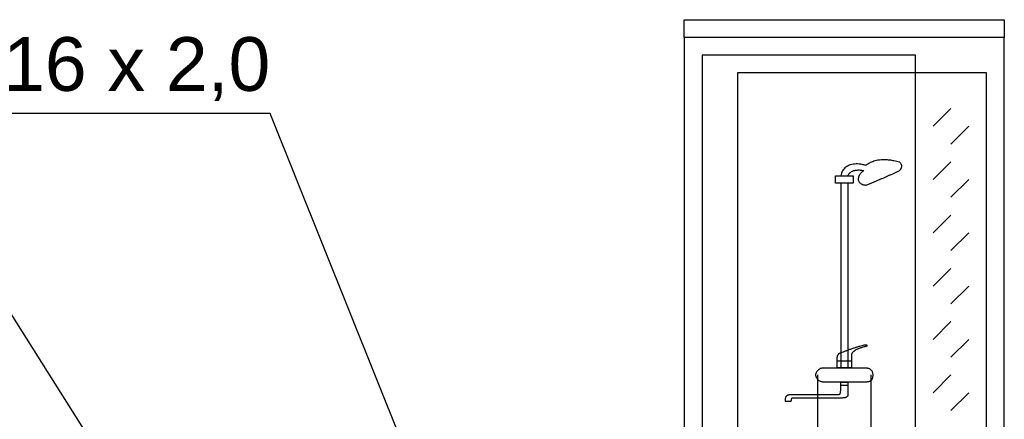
# Model space of a CAD drawing. Header units: inches. Extents: x -150.1 to -108.1, y -15.9 to 13.8.
# Tile 21 of 25: x -121.4 to -118.7, y -0.2 to 0.9. Entities that reach past the tile are written whole.
import ezdxf
from ezdxf.lldxf.tags import DXFTag

# ---------------------------------------------------------------- set-up
doc = ezdxf.new("R2010")
doc.units = ezdxf.units.IN
doc.header["$MEASUREMENT"] = 0
for name, color, linetype in [('IS_Ciepła_woda', 4, 'DASHWAVE'), ('IS_Odbiorniki', 2, 'SOLID'), ('IS_Opisy_działek_Wodociag', 2, 'SOLID'), ('IS_Text_Armatury_Wodociag', 2, 'Continuous'), ('IS_Zimna_woda', 4, 'SOLID')]:
    doc.layers.add(name, color=color, linetype=linetype)
tags = doc.linetypes.add('DASHWAVE', pattern='A,10,-5,-20,[138,IS_LineDef.shx,S=2,R=0,X=-20,Y=0],-5', length=40).pattern_tags.tags
tags[16:17] = [DXFTag(74, 4), DXFTag(75, 0), DXFTag(340, '0'), DXFTag(46, 0.0), DXFTag(50, 0.0), DXFTag(44, 0.0), DXFTag(45, 0.0)]
tags[6:7] = [DXFTag(74, 4), DXFTag(75, 0), DXFTag(340, '0'), DXFTag(46, 0.0), DXFTag(50, 0.0), DXFTag(44, 0.0), DXFTag(45, 0.0)]
tags[4:5] = [DXFTag(74, 4), DXFTag(75, 0), DXFTag(340, '0'), DXFTag(46, 0.0), DXFTag(50, 0.0), DXFTag(44, 0.0), DXFTag(45, 0.0)]
tags = doc.linetypes.add('SOLID', pattern=[10, 10, 0]).pattern_tags.tags
tags[6:7] = [DXFTag(74, 4), DXFTag(75, 0), DXFTag(340, '0'), DXFTag(46, 0.0), DXFTag(50, 0.0), DXFTag(44, 0.0), DXFTag(45, 0.0)]
tags[4:5] = [DXFTag(74, 4), DXFTag(75, 0), DXFTag(340, '0'), DXFTag(46, 0.0), DXFTag(50, 0.0), DXFTag(44, 0.0), DXFTag(45, 0.0)]

msp = doc.modelspace()

# ---------------------------------------------------------------- linework, layer by layer
at = {"layer": 'IS_Ciepła_woda', "ltscale": 0.01}
msp.add_line((-119.175, -0.1096), (-119.175, -1.1547), dxfattribs=at)
at = {"layer": 'IS_Odbiorniki', "ltscale": 0.01}
for p, q in [((-119.55, 0.8904), (-118.65, 0.8904)), ((-119.55, 0.8404), (-119.55, 0.8904)), ((-119.55, 0.8904), (-119.55, 0.8904)), ((-118.65, 0.8904), (-118.65, 0.8404)), ((-118.65, 0.8404), (-119.55, 0.8404)), ((-119.55, 0.8404), (-119.55, -0.9096)), ((-118.65, -0.9096), (-118.65, 0.8404)), ((-119.5, 0.7904), (-119.5, -0.8596)), ((-118.9, 0.7904), (-119.5, 0.7904)), ((-119.5, 0.7904), (-119.5, 0.7904)), ((-118.9, -0.8596), (-118.9, 0.7904)), ((-119.4, 0.7404), (-119.4, -0.8096)), ((-118.7, 0.7404), (-119.4, 0.7404)), ((-119.4, 0.7404), (-119.4, 0.7404)), ((-118.7, -0.8096), (-118.7, 0.7404)), ((-118.8, 0.6404), (-118.85, 0.5904)), ((-118.75, 0.5904), (-118.8, 0.5404)), ((-118.8, 0.4904), (-118.85, 0.4404)), ((-119.125, 0.4304), (-119.125, 0.4504)), ((-119.125, 0.4504), (-119.075, 0.4504)), ((-119.075, 0.4504), (-119.075, 0.4304)), ((-119.075, 0.4304), (-119.125, 0.4304)), ((-119.11, 0.4304), (-119.11, -0.0896)), ((-119.09, 0.4304), (-119.09, -0.0896)), ((-119.075, 0.4304), (-119.075, 0.4304)), ((-118.75, 0.4404), (-118.8, 0.3904)), ((-118.8, 0.3404), (-118.85, 0.2904)), ((-118.75, 0.2904), (-118.8, 0.2404)), ((-118.8, 0.1904), (-118.85, 0.1404)), ((-118.75, 0.1404), (-118.8, 0.0904)), ((-118.8, 0.0404), (-118.85, -0.0096)), ((-118.75, -0.0096), (-118.8, -0.0596)), ((-119.12, -0.0896), (-119.12, -0.0696)), ((-119.12, -0.0696), (-119.08, -0.0696)), ((-119.08, -0.0696), (-119.08, -0.0896)), ((-119.08, -0.0896), (-119.12, -0.0896)), ((-119.12, -0.0896), (-119.12, -0.0896)), ((-118.8, -0.1096), (-118.85, -0.1596)), ((-119.11, -0.1396), (-119.11, -0.1296)), ((-119.11, -0.1296), (-119.09, -0.1296)), ((-119.09, -0.1296), (-119.09, -0.1396)), ((-119.09, -0.1296), (-119.09, -0.1296)), ((-119.09, -0.1396), (-119.11, -0.1396)), ((-118.75, -0.1596), (-118.8, -0.2096))]:
    msp.add_line(p, q, dxfattribs=at)
for points, knots in [([(-119.04, 0.4804), (-119.0431, 0.4813), (-119.0492, 0.4827), (-119.0583, 0.484), (-119.067, 0.4843), (-119.0751, 0.4836), (-119.0827, 0.4818), (-119.0896, 0.4791), (-119.0957, 0.4754), (-119.101, 0.4706), (-119.1052, 0.4648), (-119.1084, 0.458), (-119.1096, 0.453), (-119.11, 0.4504)], [0, 0, 0, 0, 0.00966751, 0.01882022, 0.02746389, 0.0356196, 0.04333059, 0.05067051, 0.05775135, 0.06472828, 0.0717971, 0.07918182, 0.08711584, 0.08711584, 0.08711584, 0.08711584]), ([(-119.04, 0.4804), (-119.0386, 0.4813), (-119.0357, 0.4833), (-119.031, 0.4862), (-119.0258, 0.4891), (-119.0198, 0.4918), (-119.013, 0.494), (-119.005, 0.4957), (-118.9959, 0.4967), (-118.9854, 0.4968), (-118.9734, 0.4959), (-118.9597, 0.4938), (-118.9501, 0.4917), (-118.945, 0.4904)], [0, 0, 0, 0, 0.00509587, 0.01058142, 0.01651911, 0.02300444, 0.03017368, 0.03820276, 0.04729988, 0.0576953, 0.06963174, 0.08335723, 0.09912061, 0.09912061, 0.09912061, 0.09912061]), ([(-118.945, 0.4904), (-118.9442, 0.4895), (-118.9427, 0.4878), (-118.9409, 0.4851), (-118.9398, 0.4824), (-118.9393, 0.4798), (-118.9392, 0.4772), (-118.9396, 0.4748), (-118.9402, 0.4726), (-118.9412, 0.4705), (-118.9423, 0.4686), (-118.9436, 0.4669), (-118.9446, 0.4659), (-118.945, 0.4654)], [0, 0, 0, 0, 0.00360812, 0.00679449, 0.00966229, 0.01230649, 0.01480553, 0.01721479, 0.01956438, 0.02186098, 0.024092, 0.02623025, 0.02823791, 0.02823791, 0.02823791, 0.02823791]), ([(-119.11, 0.4504), (-119.1095, 0.4504), (-119.1085, 0.4504), (-119.1068, 0.4504), (-119.105, 0.4504), (-119.1031, 0.4504), (-119.101, 0.4504), (-119.099, 0.4504), (-119.097, 0.4504), (-119.0951, 0.4504), (-119.0932, 0.4504), (-119.0916, 0.4504), (-119.0905, 0.4504), (-119.09, 0.4504)], [0, 0, 0, 0, 0.00148009, 0.00316304, 0.00500376, 0.00695718, 0.00897821, 0.01102179, 0.01304282, 0.01499624, 0.01683696, 0.01851991, 0.02, 0.02, 0.02, 0.02]), ([(-119.09, 0.4504), (-119.0896, 0.4517), (-119.0884, 0.4543), (-119.086, 0.4577), (-119.0829, 0.4605), (-119.0794, 0.4629), (-119.0753, 0.4648), (-119.0708, 0.4661), (-119.0661, 0.467), (-119.061, 0.4673), (-119.0558, 0.4672), (-119.0504, 0.4666), (-119.0468, 0.4658), (-119.045, 0.4654)], [0, 0, 0, 0, 0.00421207, 0.00833097, 0.0124763, 0.01673658, 0.0211688, 0.02580298, 0.03064841, 0.03569968, 0.04094157, 0.04635284, 0.05190928, 0.05190928, 0.05190928, 0.05190928]), ([(-119.06, 0.4404), (-119.06, 0.4413), (-119.06, 0.4431), (-119.0596, 0.4458), (-119.059, 0.4485), (-119.0581, 0.4511), (-119.057, 0.4536), (-119.0556, 0.456), (-119.054, 0.4582), (-119.0521, 0.4603), (-119.05, 0.4622), (-119.0476, 0.464), (-119.0459, 0.4649), (-119.045, 0.4654)], [0, 0, 0, 0, 0.00272634, 0.0054528, 0.00818006, 0.01090994, 0.01364588, 0.01639357, 0.01916133, 0.0219606, 0.0248062, 0.0277164, 0.0307129, 0.0307129, 0.0307129, 0.0307129]), ([(-118.945, 0.4654), (-118.9477, 0.464), (-118.953, 0.4614), (-118.9609, 0.4576), (-118.9687, 0.454), (-118.9765, 0.4505), (-118.9843, 0.4471), (-118.9921, 0.4436), (-119.0002, 0.4402), (-119.0084, 0.4367), (-119.017, 0.4331), (-119.0259, 0.4293), (-119.0319, 0.4267), (-119.035, 0.4254)], [0, 0, 0, 0, 0.00899483, 0.01773887, 0.02631369, 0.03480055, 0.04328034, 0.05183363, 0.06054069, 0.0694816, 0.07873625, 0.08838451, 0.09850626, 0.09850626, 0.09850626, 0.09850626]), ([(-119.035, 0.4254), (-119.0359, 0.4249), (-119.0378, 0.4243), (-119.0409, 0.4239), (-119.044, 0.4243), (-119.047, 0.4251), (-119.0499, 0.4264), (-119.0526, 0.4281), (-119.0551, 0.4301), (-119.0571, 0.4324), (-119.0587, 0.4349), (-119.0598, 0.4376), (-119.06, 0.4395), (-119.06, 0.4404)], [0, 0, 0, 0, 0.00300834, 0.00602012, 0.00909466, 0.01224311, 0.01544363, 0.01865508, 0.02182813, 0.02491504, 0.02788041, 0.03071503, 0.03345438, 0.03345438, 0.03345438, 0.03345438]), ([(-119.115, -0.0496), (-119.1138, -0.049), (-119.1107, -0.0476), (-119.1052, -0.0454), (-119.0983, -0.0428), (-119.0904, -0.0398), (-119.0819, -0.0368), (-119.0732, -0.0337), (-119.0647, -0.0309), (-119.0568, -0.0284), (-119.0499, -0.0265), (-119.0445, -0.0252), (-119.0413, -0.0246), (-119.04, -0.0246)], [0, 0, 0, 0, 0.00414425, 0.01019735, 0.01772812, 0.0263031, 0.03548831, 0.04484983, 0.05395418, 0.06236886, 0.06966367, 0.0754144, 0.07921885, 0.07921885, 0.07921885, 0.07921885]), ([(-119.04, -0.0246), (-119.0396, -0.0246), (-119.0389, -0.0247), (-119.0378, -0.025), (-119.0371, -0.0255), (-119.0365, -0.0261), (-119.0363, -0.0268), (-119.0363, -0.0275), (-119.0365, -0.0282), (-119.0371, -0.0288), (-119.0378, -0.0292), (-119.0389, -0.0296), (-119.0396, -0.0296), (-119.04, -0.0296)], [0, 0, 0, 0, 0.001245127, 0.002286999, 0.003170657, 0.003941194, 0.004643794, 0.005323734, 0.006026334, 0.006796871, 0.007680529, 0.008722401, 0.009967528, 0.009967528, 0.009967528, 0.009967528]), ([(-119.12, -0.0696), (-119.12, -0.0687), (-119.12, -0.0671), (-119.12, -0.0647), (-119.1199, -0.0625), (-119.1198, -0.0605), (-119.1196, -0.0586), (-119.1193, -0.0569), (-119.1188, -0.0553), (-119.1181, -0.0538), (-119.1173, -0.0523), (-119.1163, -0.0509), (-119.1155, -0.0501), (-119.115, -0.0496)], [0, 0, 0, 0, 0.00260707, 0.00498888, 0.00716886, 0.00917218, 0.01102711, 0.01276652, 0.01442923, 0.01606047, 0.01771085, 0.01943373, 0.02128193, 0.02128193, 0.02128193, 0.02128193]), ([(-119.075, -0.0446), (-119.0754, -0.045), (-119.0762, -0.0458), (-119.0773, -0.0469), (-119.0781, -0.0481), (-119.0788, -0.0493), (-119.0793, -0.0508), (-119.0796, -0.0525), (-119.0798, -0.0547), (-119.08, -0.0574), (-119.08, -0.0608), (-119.08, -0.0649), (-119.08, -0.068), (-119.08, -0.0696)], [0, 0, 0, 0, 0.00176913, 0.00328504, 0.00465471, 0.00600421, 0.00747729, 0.00922038, 0.01137012, 0.01405216, 0.01738501, 0.02148352, 0.02646098, 0.02646098, 0.02646098, 0.02646098]), ([(-119.04, -0.0296), (-119.0418, -0.0301), (-119.0451, -0.0309), (-119.0498, -0.0323), (-119.0541, -0.0336), (-119.058, -0.035), (-119.0615, -0.0364), (-119.0646, -0.0377), (-119.0673, -0.0391), (-119.0697, -0.0405), (-119.0717, -0.0418), (-119.0735, -0.0432), (-119.0746, -0.0441), (-119.075, -0.0446)], [0, 0, 0, 0, 0.00538586, 0.01031526, 0.0148132, 0.01890511, 0.02261695, 0.02597538, 0.02900777, 0.03174242, 0.03420857, 0.03643647, 0.03845728, 0.03845728, 0.03845728, 0.03845728]), ([(-119.18, -0.1096), (-119.18, -0.1087), (-119.1799, -0.1069), (-119.1792, -0.1042), (-119.1781, -0.1016), (-119.1766, -0.0991), (-119.1748, -0.0969), (-119.1728, -0.0948), (-119.1705, -0.0931), (-119.1681, -0.0916), (-119.1655, -0.0905), (-119.1628, -0.0898), (-119.1609, -0.0896), (-119.16, -0.0896)], [0, 0, 0, 0, 0.00273037, 0.00549292, 0.00830058, 0.01115075, 0.01403036, 0.01692041, 0.01980001, 0.02265018, 0.02545785, 0.0282204, 0.03095076, 0.03095076, 0.03095076, 0.03095076]), ([(-119.16, -0.1296), (-119.1609, -0.1296), (-119.1628, -0.1295), (-119.1655, -0.1287), (-119.1681, -0.1276), (-119.1705, -0.1262), (-119.1728, -0.1244), (-119.1748, -0.1224), (-119.1766, -0.1201), (-119.1781, -0.1176), (-119.1792, -0.115), (-119.1799, -0.1124), (-119.18, -0.1105), (-119.18, -0.1096)], [0, 0, 0, 0, 0.00273037, 0.00549292, 0.00830058, 0.01115075, 0.01403036, 0.01692041, 0.01980001, 0.02265018, 0.02545785, 0.0282204, 0.03095076, 0.03095076, 0.03095076, 0.03095076]), ([(-119.16, -0.0896), (-119.1567, -0.0896), (-119.1499, -0.0896), (-119.1395, -0.0896), (-119.1285, -0.0896), (-119.1173, -0.0896), (-119.1058, -0.0896), (-119.0943, -0.0896), (-119.0828, -0.0896), (-119.0715, -0.0896), (-119.0606, -0.0896), (-119.0501, -0.0896), (-119.0433, -0.0896), (-119.04, -0.0896)], [0, 0, 0, 0, 0.0098948, 0.0203982, 0.0313749, 0.0426897, 0.0542074, 0.0657926, 0.0773103, 0.0886251, 0.0996018, 0.1101052, 0.12, 0.12, 0.12, 0.12]), ([(-119.04, -0.0896), (-119.0391, -0.0896), (-119.0373, -0.0897), (-119.0346, -0.0901), (-119.032, -0.0908), (-119.0296, -0.0918), (-119.0273, -0.0931), (-119.0252, -0.0949), (-119.0234, -0.097), (-119.022, -0.0995), (-119.0209, -0.1025), (-119.0202, -0.1059), (-119.02, -0.1083), (-119.02, -0.1096)], [0, 0, 0, 0, 0.00272276, 0.00542692, 0.00810227, 0.0107504, 0.01338798, 0.01604973, 0.0187895, 0.0216785, 0.02480019, 0.02824368, 0.03209791, 0.03209791, 0.03209791, 0.03209791]), ([(-119.02, -0.1096), (-119.02, -0.1109), (-119.0201, -0.1133), (-119.0205, -0.1167), (-119.0212, -0.1197), (-119.0222, -0.1222), (-119.0235, -0.1244), (-119.0253, -0.1261), (-119.0274, -0.1275), (-119.03, -0.1285), (-119.0329, -0.1292), (-119.0363, -0.1296), (-119.0387, -0.1296), (-119.04, -0.1296)], [0, 0, 0, 0, 0.00384885, 0.00724568, 0.01024891, 0.01293879, 0.01542296, 0.01783488, 0.02031905, 0.02300893, 0.02601217, 0.02940899, 0.03325784, 0.03325784, 0.03325784, 0.03325784]), ([(-119.04, -0.1296), (-119.043, -0.1296), (-119.0493, -0.1296), (-119.0593, -0.1296), (-119.0703, -0.1296), (-119.0819, -0.1296), (-119.0939, -0.1296), (-119.1061, -0.1296), (-119.1182, -0.1296), (-119.1298, -0.1296), (-119.1407, -0.1296), (-119.1507, -0.1296), (-119.1571, -0.1296), (-119.16, -0.1296)], [0, 0, 0, 0, 0.0088805, 0.0189782, 0.0300225, 0.0417431, 0.0538693, 0.0661307, 0.0782569, 0.0899775, 0.1010218, 0.1111195, 0.12, 0.12, 0.12, 0.12]), ([(-119.265, -0.1746), (-119.265, -0.1742), (-119.2649, -0.1732), (-119.2646, -0.1719), (-119.2639, -0.1706), (-119.2631, -0.1694), (-119.2619, -0.1682), (-119.2606, -0.1672), (-119.2589, -0.1663), (-119.2571, -0.1656), (-119.2549, -0.165), (-119.2526, -0.1647), (-119.2509, -0.1646), (-119.25, -0.1646)], [0, 0, 0, 0, 0.00136552, 0.00275361, 0.00418683, 0.00568776, 0.00727893, 0.00898292, 0.01082225, 0.01281946, 0.0149971, 0.01737769, 0.01998377, 0.01998377, 0.01998377, 0.01998377]), ([(-119.25, -0.1646), (-119.2457, -0.1646), (-119.2367, -0.1646), (-119.2228, -0.1646), (-119.2083, -0.1646), (-119.1934, -0.1646), (-119.1787, -0.1646), (-119.1645, -0.1646), (-119.1513, -0.1646), (-119.1395, -0.1646), (-119.1293, -0.1646), (-119.1214, -0.1646), (-119.1169, -0.1646), (-119.115, -0.1646)], [0, 0, 0, 0, 0.0129489, 0.0269797, 0.0416867, 0.0566642, 0.0715064, 0.0858077, 0.0991623, 0.1111645, 0.1214087, 0.1294891, 0.135, 0.135, 0.135, 0.135]), ([(-119.115, -0.1646), (-119.1146, -0.1646), (-119.1138, -0.1645), (-119.1127, -0.1637), (-119.1119, -0.1624), (-119.1112, -0.1608), (-119.1108, -0.1588), (-119.1105, -0.1564), (-119.1102, -0.1536), (-119.1101, -0.1506), (-119.1101, -0.1472), (-119.11, -0.1435), (-119.11, -0.1409), (-119.11, -0.1396)], [0, 0, 0, 0, 0.00126717, 0.00251265, 0.00393723, 0.00565536, 0.00771367, 0.01012347, 0.01287907, 0.01596634, 0.01936679, 0.0230596, 0.02702279, 0.02702279, 0.02702279, 0.02702279]), ([(-119.09, -0.1646), (-119.09, -0.1655), (-119.0902, -0.167), (-119.0909, -0.1691), (-119.092, -0.1708), (-119.0935, -0.1721), (-119.0953, -0.1731), (-119.0974, -0.1737), (-119.0996, -0.1742), (-119.1021, -0.1744), (-119.1047, -0.1746), (-119.1073, -0.1746), (-119.1091, -0.1746), (-119.11, -0.1746)], [0, 0, 0, 0, 0.00249845, 0.00464864, 0.00661365, 0.00854669, 0.01056023, 0.01271514, 0.01502994, 0.01749495, 0.02008341, 0.02275861, 0.02547838, 0.02547838, 0.02547838, 0.02547838]), ([(-119.09, -0.1396), (-119.09, -0.1405), (-119.09, -0.1422), (-119.09, -0.1446), (-119.09, -0.1468), (-119.09, -0.149), (-119.09, -0.1511), (-119.09, -0.1531), (-119.09, -0.1552), (-119.09, -0.1574), (-119.09, -0.1597), (-119.09, -0.1621), (-119.09, -0.1637), (-119.09, -0.1646)], [0, 0, 0, 0, 0.00261082, 0.00501878, 0.00726897, 0.00940646, 0.01147633, 0.01352367, 0.01559354, 0.01773103, 0.01998122, 0.02238918, 0.025, 0.025, 0.025, 0.025]), ([(-119.265, -0.1846), (-119.265, -0.1842), (-119.265, -0.1833), (-119.265, -0.1819), (-119.265, -0.1807), (-119.265, -0.1794), (-119.265, -0.1783), (-119.265, -0.1773), (-119.265, -0.1764), (-119.265, -0.1757), (-119.265, -0.1752), (-119.265, -0.1748), (-119.265, -0.1747), (-119.265, -0.1746)], [0, 0, 0, 0, 0.00135988, 0.00269722, 0.00398948, 0.00521412, 0.00634861, 0.0073704, 0.00825695, 0.00898573, 0.00953418, 0.00987979, 0.01, 0.01, 0.01, 0.01]), ([(-119.245, -0.1746), (-119.2454, -0.1746), (-119.2462, -0.1747), (-119.2473, -0.175), (-119.2481, -0.1756), (-119.2488, -0.1764), (-119.2493, -0.1773), (-119.2496, -0.1783), (-119.2498, -0.1794), (-119.2499, -0.1806), (-119.25, -0.1819), (-119.25, -0.1833), (-119.25, -0.1842), (-119.25, -0.1846)], [0, 0, 0, 0, 0.00124922, 0.00232432, 0.00330683, 0.00427335, 0.00528012, 0.00635757, 0.00751497, 0.00874747, 0.01004171, 0.0113793, 0.01273919, 0.01273919, 0.01273919, 0.01273919]), ([(-119.11, -0.1746), (-119.1136, -0.1746), (-119.1206, -0.1746), (-119.1311, -0.1746), (-119.1415, -0.1746), (-119.152, -0.1746), (-119.1628, -0.1746), (-119.1741, -0.1746), (-119.1862, -0.1746), (-119.1991, -0.1746), (-119.2132, -0.1746), (-119.2287, -0.1746), (-119.2394, -0.1746), (-119.245, -0.1746)], [0, 0, 0, 0, 0.010695, 0.0210969, 0.0314087, 0.0418332, 0.0525733, 0.0638317, 0.0758114, 0.0887153, 0.1027461, 0.1181067, 0.135, 0.135, 0.135, 0.135])]:
    msp.add_open_spline(points, degree=3, knots=knots, dxfattribs=at)
msp.add_open_spline([(-119.25, -0.1846), (-119.2505, -0.1846), (-119.2514, -0.1846), (-119.2528, -0.1846), (-119.2541, -0.1846), (-119.2555, -0.1846), (-119.2569, -0.1846), (-119.2582, -0.1846), (-119.2596, -0.1846), (-119.2609, -0.1846), (-119.2623, -0.1846), (-119.2637, -0.1846), (-119.2646, -0.1846), (-119.265, -0.1846)], degree=3, dxfattribs=at)
at = {"layer": 'IS_Opisy_działek_Wodociag', "ltscale": 0.01}
for p, q in [((-120.7145, 0.6259), (-121.5965, 0.6259)), ((-120.2936, -0.4246), (-120.7145, 0.6259)), ((-121.1355, -0.4263), (-121.5179, 0.1798))]:
    msp.add_line(p, q, dxfattribs=at)
at = {"layer": 'IS_Zimna_woda', "ltscale": 0.01}
msp.add_line((-119.025, -0.1096), (-119.025, -1.2086), dxfattribs=at)

# ---------------------------------------------------------------- texts
at = {"layer": 'IS_Opisy_działek_Wodociag', "ltscale": 0.01, "insert": (-120.7145, 0.6619), "char_height": 0.1512, "attachment_point": 9}
msp.add_mtext('\\fArial|b0|i0;16 x 2,0', dxfattribs=at)
at = {"layer": 'IS_Text_Armatury_Wodociag', "linetype": 'SOLID', "ltscale": 0.01, "insert": (-120.1486, 0.6216), "char_height": 0.0864, "attachment_point": 7}
msp.add_mtext('\\fArial|b0|i0;', dxfattribs=at)

doc.saveas('drawing.dxf')
